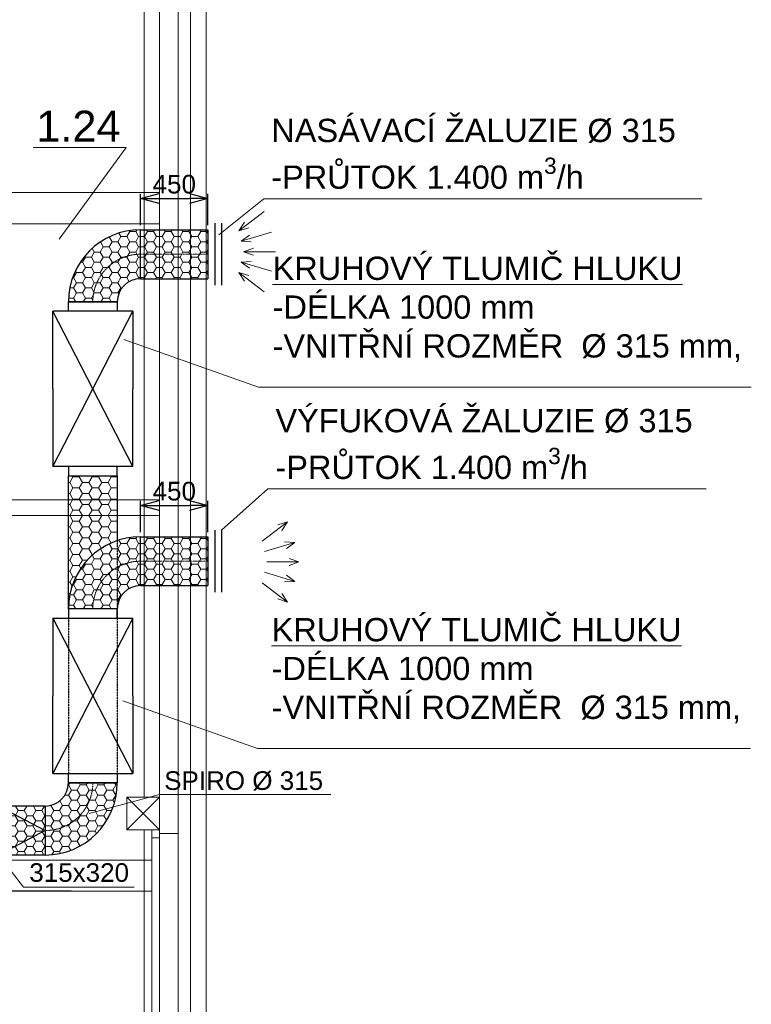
# Model space of a CAD drawing. Header units: millimetres. Extents: x 918337 to 1269480, y -257156 to -67477.
# Tile 37 of 114: x 1017622 to 1022339, y -135870 to -129526. Entities that reach past the tile are written whole.
import ezdxf

# ---------------------------------------------------------------- set-up
doc = ezdxf.new("R2010")
doc.units = ezdxf.units.MM
doc.linetypes.add('ACAD_ISO10W100', pattern=[18.5, 12, -3, 0.5, -3])
doc.linetypes.add('ČÁRKOVANÁ', pattern=[19.05, 12.7, -6.35])
doc.layers.get('0').update_dxf_attribs({"color": 8, "lineweight": 9})
for name, color, linetype, lineweight in [('1VZT - LEGENDY', 7, 'Continuous', 13), ('1VZT-POPIS', 7, 'Continuous', 13), ('1VZT-POTRUBI', 4, 'Continuous', 30), ('1VZT-srafy', 253, 'Continuous', 13), ('1VZT-ČERCHOVANÁ', 7, 'ACAD_ISO10W100', 9), ('LEGENDY', 7, 'Continuous', 9), ('St_plocha_místnosti', 3, 'Continuous', 18)]:
    doc.layers.add(name, color=color, linetype=linetype, lineweight=lineweight)
doc.layers.add('_HROMOSVOD', color=251, linetype='Continuous')
doc.styles.add('Andy', font='arial.ttf')
doc.styles.get("Standard").update_dxf_attribs({"font": 'arial.ttf'})
doc.dimstyles.new('ISO-25', dxfattribs={"dimtxt": 2.5, "dimasz": 2.5, "dimexe": 1.25, "dimexo": 0.625, "dimtad": 1, "dimtxsty": 'Standard', "dimcen": 2.5, "dimadec": 0, "dimazin": 0, "dimtfac": 1, "dimtmove": 0, "dimatfit": 3, "dimfxl": 1, "dimarcsym": 0})

# ---------------------------------------------------------------- blocks, each defined once
blk = doc.blocks.new('ASDASDA')
at = {"layer": '1VZT-POTRUBI', "ltscale": 0.1}
for p, q in [((1151011.6, -113443.6), (1151011.6, -112928.6)), ((1151511.6, -112928.6), (1151011.6, -112928.6)), ((1151011.6, -113443.6), (1152011.6, -112928.6)), ((1151011.6, -112928.6), (1152011.6, -113443.6)), ((1151511.6, -112928.6), (1152011.6, -112928.6)), ((1152011.6, -113443.6), (1152011.6, -112928.6)), ((1150951.6, -113028.6), (1150951.6, -113343.6)), ((1151011.6, -113028.6), (1150951.6, -113028.6)), ((1151011.6, -113343.6), (1151011.6, -113028.6)), ((1152011.6, -113343.6), (1152011.6, -113028.6)), ((1152011.6, -113028.6), (1152071.6, -113028.6)), ((1152071.6, -113028.6), (1152071.6, -113343.6)), ((1150951.6, -113343.6), (1151011.6, -113343.6)), ((1152071.6, -113343.6), (1152011.6, -113343.6)), ((1151011.6, -113443.6), (1151511.6, -113443.6)), ((1152011.6, -113443.6), (1151511.6, -113443.6))]:
    blk.add_line(p, q, dxfattribs=at)
blk = doc.blocks.new('rhbfdgb')
at = {"layer": '1VZT - LEGENDY', "ltscale": 0.5}
for p, q in [((-359271.4, 269162.5), (-359107.5, 269286.5)), ((-359107.5, 269286.5), (-359170.8, 269266.4)), ((-359107.5, 269286.5), (-359144.1, 269231)), ((-359257.5, 269094.8), (-359060.6, 269153.5)), ((-359060.6, 269153.5), (-359126.9, 269156.8)), ((-359060.6, 269153.5), (-359114.2, 269114.4)), ((-359035.2, 269027.5), (-359097.8, 269049.7)), ((-359240.7, 269027.5), (-359035.2, 269027.5)), ((-359035.2, 269027.5), (-359097.8, 269005.4)), ((-359257.5, 268961.2), (-359060.6, 268902.5)), ((-359060.6, 268902.5), (-359114.2, 268941.6)), ((-359271.4, 268893.5), (-359107.5, 268769.6)), ((-359060.6, 268902.5), (-359126.9, 268899.2)), ((-359107.5, 268769.6), (-359170.8, 268789.6)), ((-359107.5, 268769.6), (-359144.1, 268825))]:
    blk.add_line(p, q, dxfattribs=at)
blk = doc.blocks.new('_Open30')
at = {"color": 0, "linetype": 'ByBlock', "lineweight": -2}
for p, q in [((-1, 0.268), (0, 0)), ((0, 0), (-1, -0.268)), ((0, 0), (-1, 0))]:
    blk.add_line(p, q, dxfattribs=at)
blk = doc.blocks.new('*D818')
at = {"layer": '1VZT - LEGENDY', "color": 0, "lineweight": -2, "ltscale": 0.1, "transparency": 16777216}
for p, q in [((1018401.8, -132827.5), (1018401.8, -132625.9)), ((1018836.5, -132827.5), (1018836.5, -132625.9)), ((1018521.8, -132655.9), (1018716.5, -132655.9))]:
    blk.add_line(p, q, dxfattribs=at)
at = {"layer": 'Defpoints', "color": 0, "ltscale": 0.1, "transparency": 16777216}
for p in [(1018836.5, -132655.9), (1018401.8, -132857.5, -200), (1018836.5, -132857.5)]:
    blk.add_point(p, dxfattribs=at)
at = {"layer": '1VZT - LEGENDY', "color": 0, "lineweight": -2, "ltscale": 0.1, "transparency": 16777216, "xscale": 120, "yscale": 120, "zscale": 120, "rotation": 180}
blk.add_blockref('_Open30', (1018401.8, -132655.9), dxfattribs=at)
at = {"layer": '1VZT - LEGENDY', "color": 0, "lineweight": -2, "ltscale": 0.1, "transparency": 16777216, "xscale": 120, "yscale": 120, "zscale": 120}
blk.add_blockref('_Open30', (1018836.5, -132655.9), dxfattribs=at)
at = {"layer": '1VZT - LEGENDY', "color": 0, "ltscale": 0.1, "transparency": 16777216, "insert": (1018619.1, -132564.7), "char_height": 120, "attachment_point": 5}
blk.add_mtext('450', dxfattribs=at)
blk = doc.blocks.new('EDWED')
at = {"color": 8}
for p, q in [((969236.8, -223309.8), (969236.8, -229679.8)), ((969356.8, -223309.8), (969356.8, -229679.8)), ((966327.1, -225550.1), (969235.8, -225550.1)), ((966527.1, -225750.1), (969235.8, -225750.1)), ((967327.1, -227530.1), (969235.8, -227530.1)), ((967327.1, -227630.1), (969235.8, -227630.1)), ((969186.8, -229654.8), (969236.8, -229654.8)), ((969186.8, -229706.9), (969186.8, -229654.8)), ((969186.8, -229654.8), (969236.8, -229654.8)), ((969186.8, -230860.8), (969186.8, -229654.8)), ((969186.8, -235684.8), (969186.8, -229654.8)), ((969186.8, -229654.8), (969236.8, -229654.8)), ((969236.8, -229654.8), (969236.8, -229706.9)), ((969236.8, -229654.8), (969236.8, -230860.8)), ((969236.8, -229654.8), (969236.8, -235684.8)), ((969236.8, -229679.8), (969356.8, -229679.8)), ((969356.8, -229679.8), (969356.8, -235659.8)), ((969236.8, -229706.9), (969186.8, -229706.9)), ((967527.1, -229850.1), (969185.8, -229850.1)), ((966327.1, -230038.3), (969136.8, -230050.1)), ((967627.1, -230050.1), (969185.8, -230050.1))]:
    blk.add_line(p, q, dxfattribs=at)
at = {"color": 8, "ltscale": 2}
for p, q in [((969436.8, -223309.8), (969436.8, -235894.8)), ((969536.8, -223309.8), (969536.8, -235914.8)), ((969136.8, -223414.8), (969136.8, -229444.8)), ((969026.8, -229444.8), (969236.8, -229654.8)), ((969026.8, -229654.8), (969236.8, -229444.8)), ((969236.8, -229444.8), (969026.8, -229444.8)), ((969026.8, -229444.8), (969026.8, -229654.8)), ((969236.8, -229654.8), (969236.8, -229444.8)), ((969026.8, -229654.8), (969236.8, -229654.8)), ((969136.8, -229654.8), (969136.8, -235684.8))]:
    blk.add_line(p, q, dxfattribs=at)
blk = doc.blocks.new('ASXASA')
at = {"layer": '1VZT-POTRUBI', "color": 6, "ltscale": 0.1}
for p, q in [((1151246.3, -113586.3, -200), (1151246.3, -113071.3, -200)), ((1151746.3, -113071.3, -200), (1151246.3, -113071.3, -200)), ((1151246.3, -113586.3, -200), (1152246.3, -113071.3, -200)), ((1151246.3, -113071.3, -200), (1152246.3, -113586.3, -200)), ((1151746.3, -113071.3, -200), (1152246.3, -113071.3, -200)), ((1152246.3, -113586.3, -200), (1152246.3, -113071.3, -200)), ((1151186.3, -113171.3, -200), (1151186.3, -113486.3, -200)), ((1151246.3, -113171.3, -200), (1151186.3, -113171.3, -200)), ((1151246.3, -113486.3, -200), (1151246.3, -113171.3, -200)), ((1152246.3, -113486.3, -200), (1152246.3, -113171.3, -200)), ((1152246.3, -113171.3, -200), (1152306.3, -113171.3, -200)), ((1152306.3, -113171.3, -200), (1152306.3, -113486.3, -200)), ((1151186.3, -113486.3, -200), (1151246.3, -113486.3, -200)), ((1152306.3, -113486.3, -200), (1152246.3, -113486.3, -200)), ((1151246.3, -113586.3, -200), (1151746.3, -113586.3, -200)), ((1152246.3, -113586.3, -200), (1151746.3, -113586.3, -200))]:
    blk.add_line(p, q, dxfattribs=at)
blk = doc.blocks.new('*D868')
at = {"layer": '1VZT - LEGENDY', "color": 0, "lineweight": -2, "ltscale": 0.1, "transparency": 16777216}
for p, q in [((1018401.8, -130849.8), (1018401.8, -130648.2)), ((1018521.8, -130678.2), (1018716.5, -130678.2)), ((1018836.5, -130849.8), (1018836.5, -130648.2))]:
    blk.add_line(p, q, dxfattribs=at)
at = {"layer": 'Defpoints', "color": 0, "ltscale": 0.1, "transparency": 16777216}
for p in [(1018836.5, -130678.2), (1018401.8, -130879.8, -200), (1018836.5, -130879.8)]:
    blk.add_point(p, dxfattribs=at)
at = {"layer": '1VZT - LEGENDY', "color": 0, "lineweight": -2, "ltscale": 0.1, "transparency": 16777216, "xscale": 120, "yscale": 120, "zscale": 120, "rotation": 180}
blk.add_blockref('_Open30', (1018401.8, -130678.2), dxfattribs=at)
at = {"layer": '1VZT - LEGENDY', "color": 0, "lineweight": -2, "ltscale": 0.1, "transparency": 16777216, "xscale": 120, "yscale": 120, "zscale": 120}
blk.add_blockref('_Open30', (1018836.5, -130678.2), dxfattribs=at)
at = {"layer": '1VZT - LEGENDY', "color": 0, "ltscale": 0.1, "transparency": 16777216, "insert": (1018619.1, -130586.9), "char_height": 120, "attachment_point": 5}
blk.add_mtext('450', dxfattribs=at)
blk = doc.blocks.new('fvdfv')
at = {"layer": 'LEGENDY', "ltscale": 0.5}
for p, q in [((-210347.7, 270615.7), (-210183.8, 270491.8)), ((-210183.8, 270491.8), (-210247.1, 270511.8)), ((-210183.8, 270491.8), (-210220.4, 270547.2)), ((-210394.7, 270482.7), (-210197.8, 270424)), ((-210197.8, 270424), (-210251.4, 270463.1)), ((-210214.6, 270357.7), (-210277.2, 270379.9)), ((-210197.8, 270424), (-210264.1, 270420.7)), ((-210420, 270357.7), (-210214.6, 270357.7)), ((-210214.6, 270357.7), (-210277.2, 270335.6)), ((-210394.7, 270231.7), (-210197.8, 270290.4)), ((-210197.8, 270290.4), (-210264.1, 270293.8)), ((-210197.8, 270290.4), (-210251.4, 270251.3)), ((-210347.7, 270098.8), (-210183.8, 270222.7)), ((-210183.8, 270222.7), (-210247.1, 270202.6)), ((-210183.8, 270222.7), (-210220.4, 270167.3))]:
    blk.add_line(p, q, dxfattribs=at)

msp = doc.modelspace()

# ---------------------------------------------------------------- hatches: boundary and pattern name
at = {"layer": '1VZT-srafy', "ltscale": 0.1}
h = msp.add_hatch(dxfattribs=at)
h.set_pattern_fill('HONEY', color=256, scale=12)
h.set_pattern_definition([(0, (-6424.407, 134.006), (57.15, 32.9955677), [38.1, -76.2]), (120, (-6424.407, 134.006), (-57.1499999, 32.995568), [38.1, -76.2]), (60, (-6424.407, 134.006), (1e-07, 65.9911357), [-76.2, 38.1])])
h.paths.add_polyline_path([(1018401.8, -130879.8, 0.414213), (1017936.4, -131345.1), (1018094.1, -131345.1, -0.414212), (1018401.8, -131037.5)])
h.paths.add_polyline_path([(1018401.8, -131037.5, 0.414212), (1018094.1, -131345.1), (1018251.8, -131345.1, -0.414211), (1018401.8, -131195.1)], flags=17)
h.paths.add_polyline_path([(1018836.5, -130879.8), (1018401.8, -130879.8), (1018401.8, -131195.1), (1018836.5, -131195.1)])
h = msp.add_hatch(dxfattribs=at)
h.set_pattern_fill('HONEY', color=256, scale=13)
h.paths.add_polyline_path([(1018251.4, -132465.1), (1017936.4, -132465.1), (1017936.4, -132620.8), (1018251.4, -132620.8)])
h.paths.add_polyline_path([(1018251.4, -132620.8), (1017936.4, -132620.8), (1017936.4, -132720.8), (1018251.4, -132720.8)])
h.paths.add_polyline_path([(1018251.4, -132720.8), (1017936.4, -132720.8), (1017936.4, -132800.2), (1017936.4, -133322.9, -0.32082), (1018251.4, -132882.5)])
h = msp.add_hatch(dxfattribs=at)
h.set_pattern_fill('HONEY', color=256, scale=12)
h.set_pattern_definition([(0, (-6424.407, -1843.73), (57.15, 32.9955677), [38.1, -76.2]), (120, (-6424.407, -1843.73), (-57.1499999, 32.995568), [38.1, -76.2]), (60, (-6424.407, -1843.73), (1e-07, 65.9911357), [-76.2, 38.1])])
h.paths.add_polyline_path([(1018401.8, -132857.5, 0.414213), (1017936.4, -133322.9), (1018094.1, -133322.9, -0.414212), (1018401.8, -133015.2)])
h.paths.add_polyline_path([(1018401.8, -133015.2, 0.414212), (1018094.1, -133322.9), (1018251.8, -133322.9, -0.414211), (1018401.8, -133172.9)], flags=17)
h.paths.add_polyline_path([(1018836.5, -132857.5), (1018401.8, -132857.5), (1018401.8, -133172.9), (1018836.5, -133172.9)])
h = msp.add_hatch(dxfattribs=at)
h.set_pattern_fill('HONEY', color=256, scale=12)
h.paths.add_polyline_path([(1017151.3, -134908.2), (1017486.3, -134908.2), (1017486.3, -134593.2, -0.414214), (1017436.3, -134543.2), (1016786.3, -134543.2, 0.414213)])
h.paths.add_polyline_path([(1017061.3, -134663.3), (1017061.3, -134663.3), (1017081.3, -134663.3), (1017081.3, -134663.3)], flags=16)
h.paths.add_polyline_path([(1017486.3, -134593.2), (1017486.3, -134908.2), (1017786.3, -134750.7), (1017786.3, -134750.7)])
h.paths.add_polyline_path([(1017486.3, -134593.2), (1017786.3, -134750.7), (1017786.3, -134593.2)], flags=17)
h.paths.add_polyline_path([(1017786.3, -134750.7), (1017486.3, -134908.2), (1017786.3, -134908.2)])
h.paths.add_polyline_path([(1017786.6, -134750.6), (1017786.3, -134750.7), (1017786.3, -134908.2, 0.414213), (1018251.6, -134442.9), (1018093.9, -134442.9, -0.413887)])
h.paths.add_polyline_path([(1017786.3, -134592.9), (1017786.3, -134750.6, 0.414212), (1018093.9, -134442.9), (1017936.3, -134442.9, -0.414211)], flags=17)

# ---------------------------------------------------------------- linework, layer by layer
at = {"layer": '1VZT - LEGENDY', "ltscale": 0.1}
for p, q in [((1017710.3, -130350.9), (1018310, -130350.9)), ((1018310, -130350.9), (1017877.8, -130940.5)), ((1019196, -130680.4), (1018906.1, -130911.6)), ((1019196, -130680.4), (1022020.9, -130680.4)), ((1019162.8, -131894.6), (1018292.9, -131587.6)), ((1019162.8, -131894.6), (1022339.5, -131894.6)), ((1019222.6, -132550.1), (1022047.5, -132550.1)), ((1019156.4, -134222.9), (1018286.6, -133915.9)), ((1019156.4, -134222.9), (1022333.1, -134222.9)), ((1018524, -134519.4), (1018070.2, -134641)), ((1018524, -134519.4), (1019628, -134519.4)), ((1017647.6, -135116.4), (1017486.3, -134908.2, -200)), ((1017647.6, -135116.4), (1018359.7, -135116.4))]:
    msp.add_line(p, q, dxfattribs=at)
at = {"layer": '1VZT-POPIS', "ltscale": 0.1}
msp.add_line((1019222.6, -132550.1), (1018923.9, -132815.2), dxfattribs=at)
at = {"layer": '1VZT-POTRUBI', "color": 6, "ltscale": 0.1}
for p, q in [((1018880.3, -130837.5), (1018880.3, -131236.6)), ((1018924.1, -130837.5), (1018924.1, -131236.6)), ((1018401.8, -131195.1, -200), (1018401.8, -130879.8, -200)), ((1018401.8, -130879.8, -200), (1018836.5, -130879.8)), ((1018836.5, -130879.8), (1018836.5, -131195.1)), ((1018401.8, -131195.1, -200), (1018836.5, -131195.1)), ((1018251.8, -131345.1, -200), (1017936.4, -131345.1, -200)), ((1017936.4, -132800.2, -200), (1017936.4, -132465.1, -200)), ((1018251.4, -132465.1, -200), (1018251.4, -132882.5, -200)), ((1017936.4, -133322.9, -200), (1017936.4, -132800.2, -200))]:
    msp.add_line(p, q, dxfattribs=at)
at = {"layer": '1VZT-POTRUBI', "ltscale": 0.1}
for p, q in [((1018401.8, -131194.8, -200), (1018401.8, -130879.8, -200)), ((1018880.3, -132815.2), (1018880.3, -133214.4)), ((1018924.1, -132815.2), (1018924.1, -133214.4)), ((1018401.8, -133172.5, -200), (1018401.8, -132857.5, -200)), ((1018401.8, -133172.9, -200), (1018401.8, -132857.5, -200)), ((1018401.8, -132857.5, -200), (1018836.5, -132857.5)), ((1018836.5, -132857.5), (1018836.5, -133172.9)), ((1018401.8, -133172.9, -200), (1018836.5, -133172.9)), ((1018251.8, -133322.9, -200), (1017936.4, -133322.9, -200)), ((1017936.4, -133322.9, -200), (1017936.4, -133382.9, -200)), ((1017936.3, -134442.9, -200), (1018251.6, -134442.9, -200)), ((1017786.3, -134593.2, -200), (1017486.3, -134593.2, -200)), ((1017486.3, -134593.2, -200), (1017786.3, -134750.7, -200)), ((1017786.3, -134592.9, -200), (1017786.3, -134908.2, -200)), ((1017786.3, -134593.2, -200), (1017786.3, -134908.2, -200)), ((1017786.3, -134750.7, -200), (1017486.3, -134908.2, -200)), ((1017786.3, -134908.2, -200), (1017486.3, -134908.2, -200))]:
    msp.add_line(p, q, dxfattribs=at)
at = {"layer": '1VZT-POTRUBI', "color": 6, "linetype": 'ČÁRKOVANÁ', "ltscale": 0.1}
for p, q in [((1018251.4, -132882.5, -200), (1018251.4, -134442.9, -200)), ((1017936.4, -133382.9, -200), (1017936.4, -134382.9, -200))]:
    msp.add_line(p, q, dxfattribs=at)
at = {"layer": '1VZT-POTRUBI', "color": 6, "ltscale": 0.1}
for radius in [465.4, 150]:
    msp.add_arc((1018401.8, -131345.1, -200), radius, 90, 180, dxfattribs=at)
at = {"layer": '1VZT-POTRUBI', "ltscale": 0.1}
for centre, radius, start, end in [((1018401.8, -133322.9, -200), 465.4, 90, 180), ((1018401.8, -133322.9, -200), 150, 90, 180), ((1017786.3, -134442.9, -200), 150, 270, 0), ((1017786.3, -134442.9, -200), 465.4, 270, 0)]:
    msp.add_arc(centre, radius, start, end, dxfattribs=at)
at = {"layer": '1VZT-ČERCHOVANÁ', "ltscale": 0.1}
for p, q in [((1018401.8, -131037.5, -200), (1018836.5, -131037.5)), ((1018401.8, -133015.2, -200), (1018836.5, -133015.2))]:
    msp.add_line(p, q, dxfattribs=at)
for centre, start, end in [((1018401.8, -131345.1, -200), 90, 180), ((1018401.8, -133322.9, -200), 90, 180), ((1017786.3, -134442.9, -200), 270, 0)]:
    msp.add_arc(centre, 307.7, start, end, dxfattribs=at)

# ---------------------------------------------------------------- block references
msp.add_blockref('EDWED', (49287.2, 94909.3))
at = {"layer": '1VZT-POTRUBI'}
for name, p, rotation in [('fvdfv', (808851.7, 139336.2), 180), ('ASXASA', (904765.2, -1283651.5), 90), ('ASDASDA', (1131280.1, 1017628.7, -200), 270)]:
    msp.add_blockref(name, p, dxfattribs=dict(at, rotation=rotation))
at = {"layer": '_HROMOSVOD'}
msp.add_blockref('rhbfdgb', (1378457.3, -402047.9), dxfattribs=at)

# ---------------------------------------------------------------- texts
at = {"layer": '1VZT - LEGENDY', "lineweight": 5, "char_height": 150, "attachment_point": 1}
for s, width, insert in [('\\A1;NASÁVACÍ ŽALUZIE %%C 315\\P-PRŮTOK 1.400 m{\\H0.7x;\\S3^ ;}/h', 4240.618, (1019244.7, -130164.9)), ('{\\LKRUHOVÝ TLUMIČ HLUKU\\P}-DÉLKA 1000 mm\\P-VNITŘNÍ ROZMĚR  %%C 315 mm,', 7941.607, (1019253.1, -131053)), ('\\A1;VÝFUKOVÁ ŽALUZIE %%C 315\\P-PRŮTOK 1.400 m{\\H0.7x;\\S3^ ;}/h', 4240.618, (1019271.4, -132034.6)), ('{\\LKRUHOVÝ TLUMIČ HLUKU\\P}-DÉLKA 1000 mm\\P-VNITŘNÍ ROZMĚR  %%C 315 mm,', 7941.607, (1019246.7, -133381.4))]:
    msp.add_mtext_dynamic_manual_height_columns(s, width=width, gutter_width=12.5, heights=[0], dxfattribs=dict(at, insert=insert))
at = {"layer": 'LEGENDY', "lineweight": 5, "char_height": 120, "attachment_point": 5}
for s, insert in [('SPIRO %%C 315', (1019066.4, -134431.1)), ('315x320', (1018005.8, -135022))]:
    msp.add_mtext_dynamic_manual_height_columns(s, width=1517.357, gutter_width=12.5, heights=[0], dxfattribs=dict(at, insert=insert))
at = {"layer": 'St_plocha_místnosti', "ltscale": 2, "style": 'Andy'}
msp.add_text('1.24', height=200, dxfattribs=at).set_placement((1017729.1, -130312.5))

# ---------------------------------------------------------------- dimensions: what is measured, and where the dimension line sits
at = {"layer": '1VZT - LEGENDY', "ltscale": 0.1}
for base, p1, p2, picture, middle in [((1018836.5, -130678.2), (1018401.8, -130879.8, -200), (1018836.5, -130879.8), '*D868', (1018619.1, -130586.9)), ((1018836.5, -132655.9), (1018401.8, -132857.5, -200), (1018836.5, -132857.5), '*D818', (1018619.1, -132564.7))]:
    dim = msp.add_linear_dim(base=base, p1=p1, p2=p2, dimstyle='ISO-25', override={"dimtxt": 120, "dimasz": 120, "dimexe": 30, "dimexo": 30, "dimgap": 30, "dimdec": 0, "dimrnd": 50, "dimblk": 'Open30', "dimtdec": 0, "dimldrblk": 'Open30', "dimfxl": 10}, dxfattribs=at)
    dim.commit()
    dim.dimension.update_dxf_attribs({"geometry": picture, "text_midpoint": middle})

doc.saveas('drawing.dxf')
